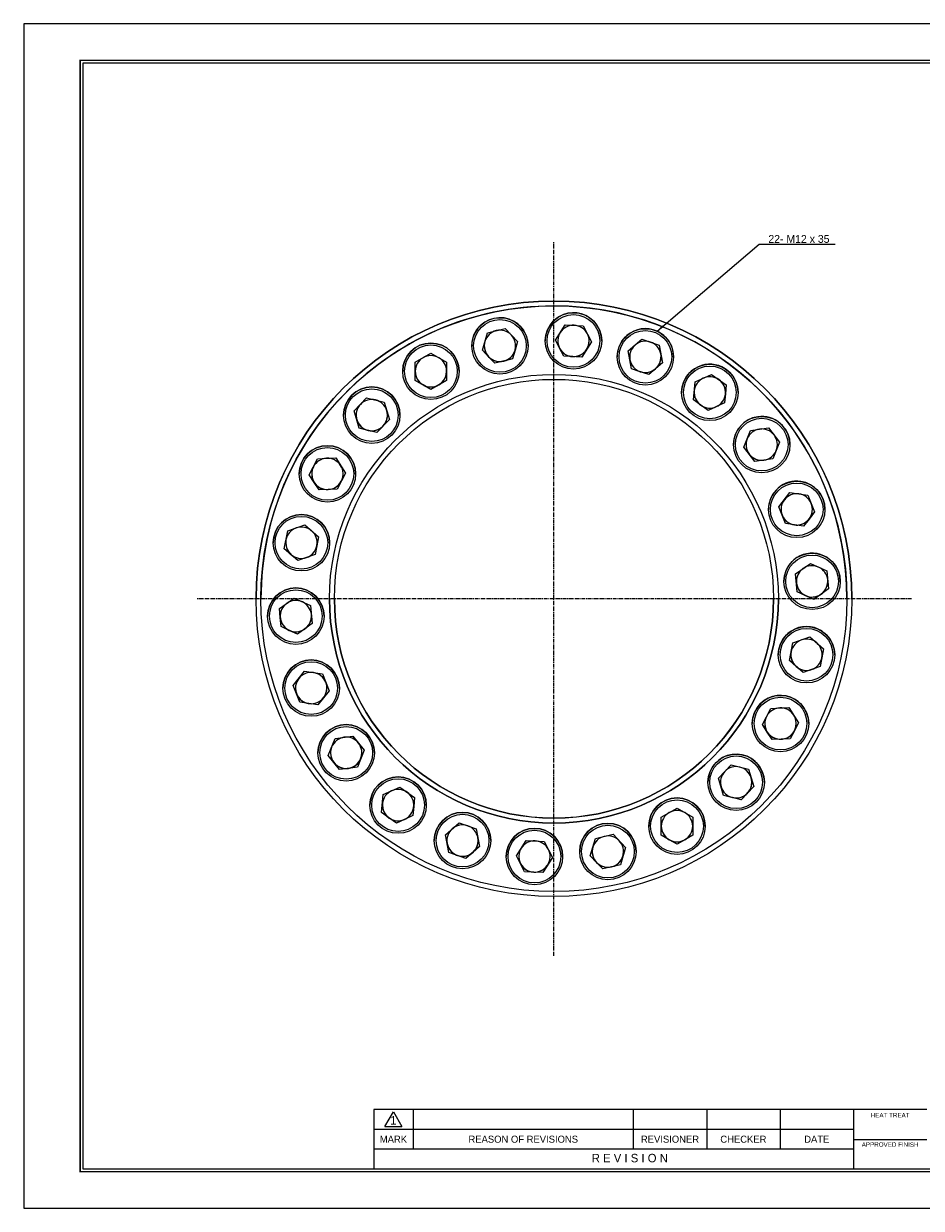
# Model space of a CAD drawing. Header units: millimetres. Extents: x -17227 to 5648, y -387 to 7914.
# Tile 2 of 6: x -9600 to -9314, y 3784 to 4162. Entities that reach past the tile are written whole.
import ezdxf
from ezdxf.enums import TextEntityAlignment as Align

# ---------------------------------------------------------------- set-up
doc = ezdxf.new("R2010")
doc.units = ezdxf.units.MM
doc.linetypes.add('CENTER', pattern=[2, 1.25, -0.25, 0.25, -0.25])
doc.layers.get('0').update_dxf_attribs({"linetype": 'CONTINUOUS'})
for name, color, linetype in [('5', 7, 'CONTINUOUS'), ('7', 7, 'CONTINUOUS'), ('center', 1, 'CENTER')]:
    doc.layers.add(name, color=color, linetype=linetype)
doc.dimstyles.new('2.5', dxfattribs={"dimtxt": 2.5, "dimasz": 2.5, "dimexe": 0.6, "dimexo": 0, "dimgap": 0.4, "dimtad": 1, "dimdec": 3, "dimzin": 11, "dimdsep": 46, "dimtxsty": 'Standard', "dimcen": 0, "dimclrd": 5, "dimclre": 5, "dimclrt": 3, "dimadec": 0, "dimazin": 0, "dimtfac": 0.6, "dimtdec": 3, "dimtmove": 0, "dimatfit": 3, "dimfxl": 1.25, "dimtolj": 1, "dimtzin": 11, "dimarcsym": 0})

msp = doc.modelspace()

# ---------------------------------------------------------------- linework, layer by layer
at = {"color": 7, "linetype": 'Continuous', "lineweight": 15}
for p, q in [((-9452.1249, 4062.9059), (-9446.5141, 4064.267)), ((-9446.5141, 4064.267), (-9442.5299, 4060.0885)), ((-9430.4789, 4060.5814), (-9427.3575, 4065.4384)), ((-9427.3575, 4065.4384), (-9421.5905, 4065.1637)), ((-9421.5905, 4065.1637), (-9418.9449, 4060.032)), ((-9453.7514, 4057.3662), (-9452.1249, 4062.9059)), ((-9442.5299, 4060.0885), (-9444.1565, 4054.5489)), ((-9442.5301, 4060.0887), (-9443.3432, 4057.3193)), ((-9433.7119, 4060.3078), (-9433.7119, 4060.3068)), ((-9427.8333, 4055.4497), (-9430.4789, 4060.5814)), ((-9429.1561, 4058.0162), (-9430.4787, 4060.5817)), ((-9418.9449, 4060.032), (-9422.0663, 4055.175)), ((-9418.9451, 4060.0323), (-9420.5056, 4057.6041)), ((-9415.7119, 4060.3068), (-9415.7119, 4060.3078)), ((-9407.2432, 4057.1097), (-9402.8799, 4060.8906)), ((-9402.8799, 4060.8906), (-9397.4239, 4059.0023)), ((-9475.1755, 4053.4982), (-9470.1755, 4056.3849)), ((-9470.1755, 4056.3849), (-9465.1755, 4053.4982)), ((-9457.1407, 4058.7285), (-9457.1407, 4058.7275)), ((-9449.7673, 4053.1878), (-9453.7514, 4057.3662)), ((-9451.7594, 4055.2776), (-9453.7513, 4057.3667)), ((-9443.3432, 4057.3193), (-9444.1565, 4054.5495)), ((-9439.1407, 4058.7275), (-9439.1407, 4058.7285)), ((-9427.8333, 4055.4503), (-9429.1561, 4058.0162)), ((-9420.5056, 4057.6041), (-9422.0663, 4055.1756)), ((-9406.1505, 4051.4406), (-9407.2432, 4057.1097)), ((-9406.6969, 4054.2758), (-9407.2431, 4057.1098)), ((-9397.4239, 4059.0023), (-9396.3313, 4053.3331)), ((-9475.1755, 4047.7246), (-9475.1755, 4053.4982)), ((-9465.1755, 4053.4982), (-9465.1755, 4047.7246)), ((-9449.7673, 4053.1884), (-9451.7594, 4055.2776)), ((-9444.1565, 4054.5489), (-9449.7673, 4053.1878)), ((-9446.9619, 4053.8689), (-9449.7673, 4053.1884)), ((-9449.7673, 4053.1884), (-9449.7673, 4053.1878)), ((-9444.1565, 4054.5495), (-9446.9619, 4053.8689)), ((-9444.1565, 4054.5495), (-9444.1565, 4054.5489)), ((-9427.8333, 4055.4503), (-9427.8333, 4055.4497)), ((-9424.9498, 4055.313), (-9427.8333, 4055.4503)), ((-9422.0663, 4055.175), (-9427.8333, 4055.4497)), ((-9422.0663, 4055.1756), (-9424.9498, 4055.313)), ((-9422.0663, 4055.1756), (-9422.0663, 4055.175)), ((-9410.7872, 4055.2225), (-9410.7872, 4055.2215)), ((-9406.1505, 4051.4412), (-9406.6969, 4054.2758)), ((-9396.3313, 4053.3331), (-9400.6946, 4049.5523)), ((-9396.3314, 4053.3336), (-9398.5129, 4051.4433)), ((-9392.7872, 4055.2215), (-9392.7872, 4055.2225)), ((-9479.1755, 4050.6125), (-9479.1755, 4050.6115)), ((-9461.1755, 4050.6115), (-9461.1755, 4050.6125)), ((-9406.1505, 4051.4412), (-9406.1505, 4051.4406)), ((-9403.4226, 4050.497), (-9406.1505, 4051.4412)), ((-9400.6946, 4049.5523), (-9406.1505, 4051.4406)), ((-9400.6946, 4049.5528), (-9403.4226, 4050.497)), ((-9398.5129, 4051.4433), (-9400.6946, 4049.5528)), ((-9400.6946, 4049.5528), (-9400.6946, 4049.5523)), ((-9385.9268, 4047.2324), (-9380.675, 4049.6308)), ((-9380.675, 4049.6308), (-9375.9721, 4046.2819)), ((-9472.6755, 4046.2819), (-9475.1755, 4047.7252)), ((-9470.1755, 4044.8379), (-9475.1755, 4047.7246)), ((-9470.1755, 4044.8385), (-9472.6755, 4046.2819)), ((-9465.1755, 4047.7246), (-9470.1755, 4044.8379)), ((-9467.6755, 4046.2819), (-9470.1755, 4044.8385)), ((-9470.1755, 4044.8385), (-9470.1755, 4044.8379)), ((-9465.1755, 4047.7252), (-9467.6755, 4046.2819)), ((-9386.4756, 4041.4851), (-9385.9268, 4047.2324)), ((-9375.9721, 4046.2819), (-9376.5209, 4040.5345)), ((-9375.9721, 4046.2819), (-9376.2465, 4043.4088)), ((-9494.6419, 4037.9774), (-9490.6578, 4042.1559)), ((-9490.6578, 4042.1559), (-9485.047, 4040.7947)), ((-9390.2238, 4043.8846), (-9390.2238, 4043.8835)), ((-9381.7726, 4038.1361), (-9386.4756, 4041.4851)), ((-9384.1241, 4039.8112), (-9386.4755, 4041.4856)), ((-9376.2465, 4043.4088), (-9376.5209, 4040.5351)), ((-9372.2238, 4043.8835), (-9372.2238, 4043.8846)), ((-9493.0154, 4032.4378), (-9494.6419, 4037.9774)), ((-9493.8287, 4035.2082), (-9494.6418, 4037.9775)), ((-9485.047, 4040.7947), (-9483.4204, 4035.2551)), ((-9381.7726, 4038.1367), (-9384.1241, 4039.8112)), ((-9376.5209, 4040.5345), (-9381.7726, 4038.1361)), ((-9379.1468, 4039.3359), (-9381.7726, 4038.1367)), ((-9381.7726, 4038.1367), (-9381.7726, 4038.1361)), ((-9376.5209, 4040.5351), (-9379.1468, 4039.3359)), ((-9376.5209, 4040.5351), (-9376.5209, 4040.5345)), ((-9498.0312, 4036.6174), (-9498.0312, 4036.6163)), ((-9493.0154, 4032.4383), (-9493.8287, 4035.2082)), ((-9483.4204, 4035.2551), (-9487.4046, 4031.0766)), ((-9483.4206, 4035.2555), (-9485.4125, 4033.1664)), ((-9480.0312, 4036.6163), (-9480.0312, 4036.6174)), ((-9493.0154, 4032.4383), (-9493.0154, 4032.4378)), ((-9490.21, 4031.7578), (-9493.0154, 4032.4383)), ((-9487.4046, 4031.0766), (-9493.0154, 4032.4378)), ((-9487.4046, 4031.0772), (-9490.21, 4031.7578)), ((-9485.4125, 4033.1664), (-9487.4046, 4031.0772)), ((-9487.4046, 4031.0772), (-9487.4046, 4031.0766)), ((-9370.4024, 4026.3898), (-9368.2566, 4031.7497)), ((-9368.2566, 4031.7497), (-9362.5419, 4032.5714)), ((-9362.5419, 4032.5714), (-9358.9729, 4028.0331)), ((-9373.6877, 4027.2125), (-9373.6877, 4027.2115)), ((-9366.8335, 4021.8515), (-9370.4024, 4026.3898)), ((-9368.6179, 4024.1212), (-9370.4023, 4026.3902)), ((-9358.9729, 4028.0331), (-9361.1187, 4022.6731)), ((-9358.9731, 4028.0333), (-9360.0458, 4025.3537)), ((-9355.6877, 4027.2115), (-9355.6877, 4027.2125)), ((-9508.9472, 4017.601), (-9506.3016, 4022.7327)), ((-9506.3016, 4022.7327), (-9500.5346, 4023.0074)), ((-9500.5346, 4023.0074), (-9497.4132, 4018.1504)), ((-9366.8335, 4021.8521), (-9368.6179, 4024.1212)), ((-9361.1187, 4022.6731), (-9366.8335, 4021.8515)), ((-9363.9761, 4022.2629), (-9366.8335, 4021.8521)), ((-9361.1187, 4022.6737), (-9363.9761, 4022.2629)), ((-9360.0458, 4025.3537), (-9361.1187, 4022.6737)), ((-9361.1187, 4022.6737), (-9361.1187, 4022.6731)), ((-9497.4132, 4018.1504), (-9500.0588, 4013.0187)), ((-9497.4134, 4018.1507), (-9498.736, 4015.5852)), ((-9366.8335, 4021.8521), (-9366.8335, 4021.8515)), ((-9512.1802, 4017.8768), (-9512.1802, 4017.8758)), ((-9505.8258, 4012.744), (-9508.9472, 4017.601)), ((-9507.3865, 4015.1731), (-9508.947, 4017.6013)), ((-9505.8258, 4012.7446), (-9507.3865, 4015.1731)), ((-9498.736, 4015.5852), (-9500.0588, 4013.0193)), ((-9494.1802, 4017.8758), (-9494.1802, 4017.8768)), ((-9500.0588, 4013.0187), (-9505.8258, 4012.744)), ((-9502.9423, 4012.882), (-9505.8258, 4012.7446)), ((-9505.8258, 4012.7446), (-9505.8258, 4012.744)), ((-9500.0588, 4013.0193), (-9502.9423, 4012.882)), ((-9500.0588, 4013.0193), (-9500.0588, 4013.0187)), ((-9359.2331, 4007.3776), (-9355.6642, 4011.9159)), ((-9355.6642, 4011.9159), (-9349.9495, 4011.0942)), ((-9349.9495, 4011.0942), (-9347.8037, 4005.7343)), ((-9357.0873, 4002.0176), (-9359.2331, 4007.3776)), ((-9358.1602, 4004.6982), (-9359.233, 4007.3778)), ((-9362.5184, 4006.5571), (-9362.5184, 4006.556)), ((-9357.0873, 4002.0182), (-9358.1602, 4004.6982)), ((-9347.8037, 4005.7343), (-9351.3726, 4001.196)), ((-9349.5881, 4003.4657), (-9351.3726, 4001.1966)), ((-9347.8038, 4005.7347), (-9349.5881, 4003.4657)), ((-9344.5184, 4006.556), (-9344.5184, 4006.5571)), ((-9516.9322, 3994.0197), (-9515.8396, 3999.6889)), ((-9515.8396, 3999.6889), (-9510.3836, 4001.5772)), ((-9510.3836, 4001.5772), (-9506.0203, 3997.7964)), ((-9357.0873, 4002.0182), (-9357.0873, 4002.0176)), ((-9354.23, 4001.6074), (-9357.0873, 4002.0182)), ((-9351.3726, 4001.196), (-9357.0873, 4002.0176)), ((-9351.3726, 4001.1966), (-9354.23, 4001.6074)), ((-9351.3726, 4001.1966), (-9351.3726, 4001.196)), ((-9520.4763, 3995.9092), (-9520.4763, 3995.9081)), ((-9506.0203, 3997.7964), (-9507.1129, 3992.1272)), ((-9506.0204, 3997.7965), (-9506.5666, 3994.9624)), ((-9502.4763, 3995.9081), (-9502.4763, 3995.9092)), ((-9512.5689, 3990.2389), (-9516.9322, 3994.0197)), ((-9514.7506, 3992.1299), (-9516.9321, 3994.0203)), ((-9512.5689, 3990.2395), (-9514.7506, 3992.1299)), ((-9507.1129, 3992.1272), (-9512.5689, 3990.2389)), ((-9507.1129, 3992.1278), (-9509.8409, 3991.1837)), ((-9506.5666, 3994.9624), (-9507.1129, 3992.1278)), ((-9507.1129, 3992.1278), (-9507.1129, 3992.1272)), ((-9509.8409, 3991.1837), (-9512.5689, 3990.2395)), ((-9512.5689, 3990.2395), (-9512.5689, 3990.2389)), ((-9353.8727, 3985.9888), (-9349.1697, 3989.3377)), ((-9349.1697, 3989.3377), (-9343.9179, 3986.9393)), ((-9353.3239, 3980.2414), (-9353.8727, 3985.9888)), ((-9353.5983, 3983.1157), (-9353.8726, 3985.9888)), ((-9343.9179, 3986.9393), (-9343.3691, 3981.192)), ((-9357.6209, 3983.5915), (-9357.6209, 3983.5904)), ((-9353.3239, 3980.242), (-9353.5983, 3983.1157)), ((-9343.3691, 3981.192), (-9348.0721, 3977.843)), ((-9343.3692, 3981.1925), (-9345.7206, 3979.5181)), ((-9339.6209, 3983.5904), (-9339.6209, 3983.5915)), ((-9525.9282, 3978.0465), (-9525.9282, 3978.0431)), ((-9524.37, 3978.0431), (-9524.37, 3978.0429)), ((-9518.4991, 3974.8914), (-9513.7961, 3978.2404)), ((-9513.7961, 3978.2404), (-9508.5443, 3975.842)), ((-9353.3239, 3980.242), (-9353.3239, 3980.2414)), ((-9350.698, 3979.0428), (-9353.3239, 3980.242)), ((-9348.0721, 3977.843), (-9353.3239, 3980.2414)), ((-9348.0721, 3977.8436), (-9350.698, 3979.0428)), ((-9345.7206, 3979.5181), (-9348.0721, 3977.8436)), ((-9348.0721, 3977.8436), (-9348.0721, 3977.843)), ((-9337.4982, 3978.0429), (-9337.4982, 3978.0431)), ((-9335.94, 3978.0431), (-9335.94, 3978.0465)), ((-9517.9502, 3969.144), (-9518.4991, 3974.8914)), ((-9518.2246, 3972.0183), (-9518.499, 3974.8914)), ((-9508.5443, 3975.842), (-9507.9955, 3970.0946)), ((-9522.2473, 3972.4941), (-9522.2473, 3972.4931)), ((-9517.9502, 3969.1446), (-9518.2246, 3972.0183)), ((-9517.9502, 3969.1446), (-9517.9502, 3969.144)), ((-9515.3244, 3967.9454), (-9517.9502, 3969.1446)), ((-9512.6985, 3966.7456), (-9517.9502, 3969.144)), ((-9507.9955, 3970.0946), (-9512.6985, 3966.7456)), ((-9507.9956, 3970.0952), (-9510.347, 3968.4207)), ((-9504.2473, 3972.4931), (-9504.2473, 3972.4941)), ((-9512.6985, 3966.7462), (-9515.3244, 3967.9454)), ((-9510.347, 3968.4207), (-9512.6985, 3966.7462)), ((-9512.6985, 3966.7462), (-9512.6985, 3966.7456)), ((-9354.7552, 3963.9562), (-9349.2993, 3965.8445)), ((-9349.2993, 3965.8445), (-9344.936, 3962.0636)), ((-9355.8479, 3958.287), (-9354.7552, 3963.9562)), ((-9344.936, 3962.0636), (-9346.0286, 3956.3945)), ((-9344.936, 3962.0637), (-9345.4823, 3959.2297)), ((-9359.3919, 3960.1764), (-9359.3919, 3960.1754)), ((-9351.4846, 3954.5061), (-9355.8479, 3958.287)), ((-9353.6662, 3956.3972), (-9355.8478, 3958.2875)), ((-9345.4823, 3959.2297), (-9346.0286, 3956.3951)), ((-9341.3919, 3960.1754), (-9341.3919, 3960.1764)), ((-9514.0645, 3950.3491), (-9510.4956, 3954.8874)), ((-9510.4956, 3954.8874), (-9504.7808, 3954.0657)), ((-9504.7808, 3954.0657), (-9502.635, 3948.7058)), ((-9351.4846, 3954.5067), (-9353.6662, 3956.3972)), ((-9346.0286, 3956.3945), (-9351.4846, 3954.5061)), ((-9348.7566, 3955.4509), (-9351.4846, 3954.5067)), ((-9351.4846, 3954.5067), (-9351.4846, 3954.5061)), ((-9346.0286, 3956.3951), (-9348.7566, 3955.4509)), ((-9346.0286, 3956.3951), (-9346.0286, 3956.3945)), ((-9511.9187, 3944.9892), (-9514.0645, 3950.3491)), ((-9512.9916, 3947.6697), (-9514.0644, 3950.3493)), ((-9517.3498, 3949.5286), (-9517.3498, 3949.5275)), ((-9511.9187, 3944.9898), (-9512.9916, 3947.6697)), ((-9502.635, 3948.7058), (-9506.204, 3944.1675)), ((-9504.4195, 3946.4373), (-9506.204, 3944.1681)), ((-9502.6352, 3948.7062), (-9504.4195, 3946.4373)), ((-9499.3498, 3949.5275), (-9499.3498, 3949.5286)), ((-9511.9187, 3944.9898), (-9511.9187, 3944.9892)), ((-9509.0613, 3944.5789), (-9511.9187, 3944.9898)), ((-9506.204, 3944.1675), (-9511.9187, 3944.9892)), ((-9506.204, 3944.1681), (-9509.0613, 3944.5789)), ((-9506.204, 3944.1681), (-9506.204, 3944.1675)), ((-9364.4549, 3937.933), (-9361.8094, 3943.0647)), ((-9361.8094, 3943.0647), (-9356.0424, 3943.3394)), ((-9356.0424, 3943.3394), (-9352.921, 3938.4824)), ((-9367.688, 3938.2088), (-9367.688, 3938.2077)), ((-9361.3335, 3933.076), (-9364.4549, 3937.933)), ((-9362.8942, 3935.5051), (-9364.4548, 3937.9333)), ((-9361.3335, 3933.0766), (-9362.8942, 3935.5051)), ((-9352.921, 3938.4824), (-9355.5666, 3933.3507)), ((-9354.2438, 3935.9171), (-9355.5666, 3933.3513)), ((-9352.9212, 3938.4827), (-9354.2438, 3935.9171)), ((-9349.688, 3938.2077), (-9349.688, 3938.2088)), ((-9502.8952, 3928.0503), (-9500.7495, 3933.4102)), ((-9500.7495, 3933.4102), (-9495.0347, 3934.2319)), ((-9495.0347, 3934.2319), (-9491.4658, 3929.6936)), ((-9355.5666, 3933.3507), (-9361.3335, 3933.076)), ((-9358.4501, 3933.2139), (-9361.3335, 3933.0766)), ((-9361.3335, 3933.0766), (-9361.3335, 3933.076)), ((-9355.5666, 3933.3513), (-9358.4501, 3933.2139)), ((-9355.5666, 3933.3513), (-9355.5666, 3933.3507)), ((-9506.1805, 3928.8731), (-9506.1805, 3928.872)), ((-9499.3263, 3923.512), (-9502.8952, 3928.0503)), ((-9501.1108, 3925.7818), (-9502.8951, 3928.0507)), ((-9491.4658, 3929.6936), (-9493.6116, 3924.3337)), ((-9491.4659, 3929.6938), (-9492.5387, 3927.0142)), ((-9488.1805, 3928.872), (-9488.1805, 3928.8731)), ((-9499.3263, 3923.5126), (-9501.1108, 3925.7818)), ((-9493.6116, 3924.3337), (-9499.3263, 3923.512)), ((-9496.4689, 3923.9235), (-9499.3263, 3923.5126)), ((-9493.6116, 3924.3343), (-9496.4689, 3923.9235)), ((-9492.5387, 3927.0142), (-9493.6116, 3924.3343)), ((-9493.6116, 3924.3343), (-9493.6116, 3924.3337)), ((-9378.4477, 3920.8283), (-9374.4636, 3925.0068)), ((-9374.4636, 3925.0068), (-9368.8528, 3923.6456)), ((-9368.8528, 3923.6456), (-9367.2262, 3918.106)), ((-9499.3263, 3923.5126), (-9499.3263, 3923.512)), ((-9376.8212, 3915.2887), (-9378.4477, 3920.8283)), ((-9377.6345, 3918.0591), (-9378.4476, 3920.8284)), ((-9485.3473, 3915.5489), (-9480.0955, 3917.9473)), ((-9480.0955, 3917.9473), (-9475.3926, 3914.5983)), ((-9381.837, 3919.4683), (-9381.837, 3919.4672)), ((-9376.8212, 3915.2893), (-9377.6345, 3918.0591)), ((-9367.2262, 3918.106), (-9371.2104, 3913.9275)), ((-9367.2264, 3918.1064), (-9369.2183, 3916.0173)), ((-9363.837, 3919.4672), (-9363.837, 3919.4683)), ((-9485.8961, 3909.8015), (-9485.3473, 3915.5489)), ((-9475.3926, 3914.5983), (-9475.9414, 3908.8509)), ((-9475.3926, 3914.5983), (-9475.667, 3911.7252)), ((-9376.8212, 3915.2893), (-9376.8212, 3915.2887)), ((-9374.0158, 3914.6087), (-9376.8212, 3915.2893)), ((-9371.2104, 3913.9275), (-9376.8212, 3915.2887)), ((-9371.2104, 3913.9281), (-9374.0158, 3914.6087)), ((-9369.2183, 3916.0173), (-9371.2104, 3913.9281)), ((-9371.2104, 3913.9281), (-9371.2104, 3913.9275)), ((-9489.6443, 3912.201), (-9489.6443, 3912.2)), ((-9483.5446, 3908.1276), (-9485.8961, 3909.8021)), ((-9481.1932, 3906.4525), (-9485.8961, 3909.8015)), ((-9475.9414, 3908.8509), (-9481.1932, 3906.4525)), ((-9475.9414, 3908.8515), (-9478.5673, 3907.6523)), ((-9475.667, 3911.7252), (-9475.9414, 3908.8515)), ((-9475.9414, 3908.8515), (-9475.9414, 3908.8509)), ((-9471.6443, 3912.2), (-9471.6443, 3912.201)), ((-9396.6927, 3908.3587), (-9391.6927, 3911.2455)), ((-9391.6927, 3911.2455), (-9386.6927, 3908.3587)), ((-9481.1932, 3906.4531), (-9483.5446, 3908.1276)), ((-9478.5673, 3907.6523), (-9481.1932, 3906.4531)), ((-9481.1932, 3906.4531), (-9481.1932, 3906.4525)), ((-9465.5369, 3902.7503), (-9461.1736, 3906.5311)), ((-9461.1736, 3906.5311), (-9455.7176, 3904.6428)), ((-9400.6927, 3905.4731), (-9400.6927, 3905.472)), ((-9396.6927, 3902.5852), (-9396.6927, 3908.3587)), ((-9386.6927, 3908.3587), (-9386.6927, 3902.5852)), ((-9382.6927, 3905.472), (-9382.6927, 3905.4731)), ((-9464.4443, 3897.0811), (-9465.5369, 3902.7503)), ((-9464.9906, 3899.9163), (-9465.5368, 3902.7504)), ((-9455.7176, 3904.6428), (-9454.625, 3898.9736)), ((-9419.3382, 3895.9948), (-9417.7117, 3901.5345)), ((-9417.7117, 3901.5345), (-9412.1009, 3902.8956)), ((-9412.1009, 3902.8956), (-9408.1167, 3898.7171)), ((-9394.1927, 3901.1425), (-9396.6927, 3902.5858)), ((-9391.6927, 3899.6985), (-9396.6927, 3902.5852)), ((-9391.6927, 3899.6991), (-9394.1927, 3901.1425)), ((-9386.6927, 3902.5852), (-9391.6927, 3899.6985)), ((-9389.1927, 3901.1425), (-9391.6927, 3899.6991)), ((-9386.6927, 3902.5858), (-9389.1927, 3901.1425)), ((-9469.081, 3900.8631), (-9469.081, 3900.862)), ((-9464.4443, 3897.0817), (-9464.9906, 3899.9163)), ((-9454.625, 3898.9736), (-9458.9883, 3895.1928)), ((-9454.6251, 3898.9741), (-9456.8067, 3897.0838)), ((-9451.081, 3900.862), (-9451.081, 3900.8631)), ((-9442.9232, 3896.0514), (-9439.8018, 3900.9084)), ((-9439.8018, 3900.9084), (-9434.0349, 3900.6336)), ((-9434.0349, 3900.6336), (-9431.3893, 3895.502)), ((-9422.7275, 3897.3571), (-9422.7275, 3897.356)), ((-9408.1167, 3898.7171), (-9409.7433, 3893.1775)), ((-9408.1169, 3898.7173), (-9408.93, 3895.9479)), ((-9404.7275, 3897.356), (-9404.7275, 3897.3571)), ((-9391.6927, 3899.6991), (-9391.6927, 3899.6985)), ((-9464.4443, 3897.0817), (-9464.4443, 3897.0811)), ((-9461.7163, 3896.1376), (-9464.4443, 3897.0817)), ((-9458.9883, 3895.1928), (-9464.4443, 3897.0811)), ((-9458.9883, 3895.1934), (-9461.7163, 3896.1376)), ((-9456.8067, 3897.0838), (-9458.9883, 3895.1934)), ((-9458.9883, 3895.1934), (-9458.9883, 3895.1928)), ((-9446.1563, 3895.7778), (-9446.1563, 3895.7767)), ((-9440.2777, 3890.9197), (-9442.9232, 3896.0514)), ((-9441.6004, 3893.4861), (-9442.9231, 3896.0516)), ((-9440.2777, 3890.9203), (-9441.6004, 3893.4861)), ((-9431.3893, 3895.502), (-9434.5107, 3890.645)), ((-9431.3895, 3895.5023), (-9432.95, 3893.0741)), ((-9428.1563, 3895.7767), (-9428.1563, 3895.7778)), ((-9415.3541, 3891.8164), (-9419.3382, 3895.9948)), ((-9417.3462, 3893.9062), (-9419.3381, 3895.9953)), ((-9415.3541, 3891.8169), (-9417.3462, 3893.9062)), ((-9408.93, 3895.9479), (-9409.7433, 3893.1781)), ((-9440.2777, 3890.9203), (-9440.2777, 3890.9197)), ((-9437.3942, 3890.7829), (-9440.2777, 3890.9203)), ((-9434.5107, 3890.645), (-9440.2777, 3890.9197)), ((-9434.5107, 3890.6456), (-9437.3942, 3890.7829)), ((-9432.95, 3893.0741), (-9434.5107, 3890.6456)), ((-9434.5107, 3890.6456), (-9434.5107, 3890.645)), ((-9409.7433, 3893.1775), (-9415.3541, 3891.8164)), ((-9412.5487, 3892.4975), (-9415.3541, 3891.8169)), ((-9415.3541, 3891.8169), (-9415.3541, 3891.8164)), ((-9409.7433, 3893.1781), (-9412.5487, 3892.4975)), ((-9409.7433, 3893.1781), (-9409.7433, 3893.1775))]:
    msp.add_line(p, q, dxfattribs=at)
at = {"color": 7, "linetype": 'Continuous', "lineweight": 15, "flags": 128}
for points in [[(-9456.7761, 4061.2641), (-9457.0665, 4059.882), (-9457.1407, 4058.7285)], [(-9443.3432, 4057.3194), (-9443.1552, 4058.3477), (-9443.1407, 4058.7281)], [(-9363.837, 3919.4683), (-9363.9112, 3920.6218), (-9364.2016, 3922.0039)], [(-9377.837, 3919.4679), (-9377.8225, 3919.0874), (-9377.6345, 3918.0592)]]:
    msp.add_lwpolyline(points, dxfattribs=at)
at = {"color": 7, "linetype": 'Continuous', "lineweight": 15}
for centre, radius in [((-9430.9341, 3978.0431), 94.9941), ((-9430.9341, 3978.0429), 93.4359), ((-9448.1407, 4058.7275), 9), ((-9424.7119, 4060.3068), 9), ((-9424.7119, 4060.3067), 8.4), ((-9448.1407, 4058.7274), 8.4), ((-9401.7872, 4055.2215), 9), ((-9401.7872, 4055.2214), 8.4), ((-9470.1755, 4050.6115), 9), ((-9470.1755, 4050.6114), 8.4), ((-9381.2238, 4043.8835), 9), ((-9381.2238, 4043.8835), 8.4), ((-9430.9341, 3978.0429), 71.5759), ((-9430.9341, 3978.0431), 70.0059), ((-9489.0312, 4036.6163), 9), ((-9489.0312, 4036.6162), 8.4), ((-9364.6877, 4027.2115), 9), ((-9364.6877, 4027.2114), 8.4), ((-9503.1802, 4017.8758), 9), ((-9503.1802, 4017.8757), 8.4), ((-9353.5184, 4006.556), 9), ((-9353.5184, 4006.5559), 8.4), ((-9511.4763, 3995.9081), 9), ((-9511.4763, 3995.9081), 8.4), ((-9348.6209, 3983.5904), 9), ((-9348.6209, 3983.5904), 8.4), ((-9513.2473, 3972.4931), 9), ((-9513.2473, 3972.493), 8.4), ((-9350.3919, 3960.1754), 9), ((-9350.3919, 3960.1753), 8.4), ((-9508.3498, 3949.5275), 9), ((-9508.3498, 3949.5275), 8.4), ((-9358.688, 3938.2077), 9), ((-9358.688, 3938.2077), 8.4), ((-9497.1805, 3928.872), 9), ((-9497.1805, 3928.872), 8.4), ((-9372.837, 3919.4672), 9), ((-9372.837, 3919.4671), 8.4), ((-9480.6444, 3912.2), 9), ((-9480.6444, 3912.1999), 8.4), ((-9391.6927, 3905.472), 9), ((-9391.6927, 3905.472), 8.4), ((-9460.081, 3900.862), 9), ((-9460.081, 3900.862), 8.4), ((-9437.1563, 3895.7767), 9), ((-9413.7275, 3897.356), 9), ((-9413.7275, 3897.356), 8.4), ((-9437.1563, 3895.7767), 8.4)]:
    msp.add_circle(centre, radius, dxfattribs=at)
for centre, radius, start, end in [((-9430.9341, 3978.0465), 94.9941, 90, 180), ((-9430.9341, 3978.0431), 93.4359, 85.674626, 180), ((-9430.9341, 3978.0465), 94.9941, 0, 90), ((-9430.9341, 3978.0431), 93.4359, 0, 85.674626), ((-9448.1407, 4058.7285), 9, 0, 163.636364), ((-9424.7119, 4060.3078), 9, 0, 147.272727), ((-9448.1407, 4058.728), 5, 103.636364, 163.636364), ((-9448.1407, 4058.728), 5, 43.636364, 103.636364), ((-9424.7119, 4060.3078), 9, 147.272727, 180), ((-9424.7119, 4060.3073), 5, 87.272727, 147.272727), ((-9424.7119, 4060.3073), 5, 27.272727, 87.272727), ((-9401.7872, 4055.2225), 9, 0, 130.909091), ((-9448.1407, 4058.728), 5, 163.636364, 223.636364), ((-9448.1407, 4058.728), 5, 343.636364, 43.636364), ((-9424.7119, 4060.3073), 5, 147.272727, 207.272727), ((-9424.7119, 4060.3074), 5, 180, 327.272727), ((-9424.7119, 4060.3073), 5, 327.272727, 27.272727), ((-9424.7119, 4060.3074), 5, 327.272727, 0), ((-9401.7872, 4055.2225), 9, 130.909091, 180), ((-9401.7872, 4055.222), 5, 70.909091, 130.909091), ((-9401.7872, 4055.222), 5, 10.909091, 70.909091), ((-9470.1755, 4050.6125), 9, 0, 180), ((-9448.1407, 4058.7281), 5, 180, 343.636364), ((-9448.1407, 4058.728), 5, 283.636364, 343.636364), ((-9424.7119, 4060.3073), 5, 207.272727, 267.272727), ((-9424.7119, 4060.3073), 5, 267.272727, 327.272727), ((-9401.7872, 4055.222), 5, 130.909091, 190.909091), ((-9401.7872, 4055.222), 5, 310.909091, 10.909091), ((-9470.1755, 4050.612), 5, 120, 180), ((-9470.1755, 4050.612), 5, 60, 120), ((-9470.1755, 4050.612), 5, 0, 60), ((-9448.1407, 4058.728), 5, 223.636364, 283.636364), ((-9401.7872, 4055.2221), 5, 180, 310.909091), ((-9401.7872, 4055.222), 5, 190.909091, 250.909091), ((-9401.7872, 4055.2221), 5, 310.909091, 0), ((-9381.2238, 4043.8846), 9, 0, 114.545455), ((-9470.1755, 4050.6121), 5, 180, 0), ((-9470.1755, 4050.612), 5, 180, 240), ((-9470.1755, 4050.612), 5, 300, 0), ((-9401.7872, 4055.222), 5, 250.909091, 310.909091), ((-9381.2238, 4043.8846), 9, 114.545455, 180), ((-9381.2238, 4043.8841), 5, 114.545455, 174.545455), ((-9381.2238, 4043.8841), 5, 54.545455, 114.545455), ((-9489.0312, 4036.6174), 9, 0, 180), ((-9470.1755, 4050.612), 5, 240, 300), ((-9381.2238, 4043.8841), 5, 354.545455, 54.545455), ((-9489.0312, 4036.6168), 5, 76.363636, 136.363636), ((-9489.0312, 4036.6168), 5, 16.363636, 76.363636), ((-9381.2238, 4043.8841), 5, 174.545455, 234.545455), ((-9381.2238, 4043.8842), 5, 180, 294.545455), ((-9381.2238, 4043.8842), 5, 294.545455, 0), ((-9381.2238, 4043.8841), 5, 294.545455, 354.545455), ((-9489.0312, 4036.6168), 5, 136.363636, 196.363636), ((-9489.0312, 4036.6168), 5, 316.363636, 16.363636), ((-9381.2238, 4043.8841), 5, 234.545455, 294.545455), ((-9489.0312, 4036.6169), 5, 180, 0), ((-9489.0312, 4036.6168), 5, 196.363636, 256.363636), ((-9364.6877, 4027.2125), 9, 98.181818, 180), ((-9364.6877, 4027.2125), 9, 0, 98.181818), ((-9489.0312, 4036.6168), 5, 256.363636, 316.363636), ((-9364.6877, 4027.212), 5, 98.181818, 158.181818), ((-9364.6877, 4027.212), 5, 38.181818, 98.181818), ((-9364.6877, 4027.212), 5, 338.181818, 38.181818), ((-9503.1802, 4017.8768), 9, 0, 180), ((-9364.6877, 4027.212), 5, 158.181818, 218.181818), ((-9364.6877, 4027.2121), 5, 180, 278.181818), ((-9364.6877, 4027.2121), 5, 278.181818, 0), ((-9503.1802, 4017.8763), 5, 92.727273, 152.727273), ((-9503.1802, 4017.8763), 5, 32.727273, 92.727273), ((-9364.6877, 4027.212), 5, 218.181818, 278.181818), ((-9364.6877, 4027.212), 5, 278.181818, 338.181818), ((-9503.1802, 4017.8763), 5, 152.727273, 212.727273), ((-9503.1802, 4017.8763), 5, 332.727273, 32.727273), ((-9503.1802, 4017.8764), 5, 180, 0), ((-9503.1802, 4017.8763), 5, 212.727273, 272.727273), ((-9503.1802, 4017.8763), 5, 272.727273, 332.727273), ((-9353.5184, 4006.5571), 9, 81.818182, 180), ((-9353.5184, 4006.5571), 9, 0, 81.818182), ((-9353.5184, 4006.5565), 5, 81.818182, 141.818182), ((-9353.5184, 4006.5565), 5, 21.818182, 81.818182), ((-9353.5184, 4006.5565), 5, 141.818182, 201.818182), ((-9353.5184, 4006.5565), 5, 321.818182, 21.818182), ((-9511.4763, 3995.9092), 9, 0, 180), ((-9353.5184, 4006.5566), 5, 180, 261.818182), ((-9353.5184, 4006.5565), 5, 201.818182, 261.818182), ((-9353.5184, 4006.5566), 5, 261.818182, 0), ((-9353.5184, 4006.5565), 5, 261.818182, 321.818182), ((-9511.4763, 3995.9087), 5, 109.090909, 169.090909), ((-9511.4763, 3995.9087), 5, 49.090909, 109.090909), ((-9511.4763, 3995.9087), 5, 349.090909, 49.090909), ((-9511.4763, 3995.9087), 5, 169.090909, 229.090909), ((-9511.4763, 3995.9088), 5, 180, 0), ((-9511.4763, 3995.9087), 5, 229.090909, 289.090909), ((-9511.4763, 3995.9087), 5, 289.090909, 349.090909), ((-9348.6209, 3983.5915), 9, 65.454545, 180), ((-9348.6209, 3983.5915), 9, 0, 65.454545), ((-9348.6209, 3983.591), 5, 65.454545, 125.454545), ((-9348.6209, 3983.591), 5, 5.454545, 65.454545), ((-9348.6209, 3983.591), 5, 125.454545, 185.454545), ((-9513.2473, 3972.4941), 9, 0, 180), ((-9348.6209, 3983.5911), 5, 180, 245.454545), ((-9348.6209, 3983.591), 5, 185.454545, 245.454545), ((-9348.6209, 3983.5911), 5, 245.454545, 0), ((-9348.6209, 3983.591), 5, 305.454545, 5.454545), ((-9513.2473, 3972.4936), 5, 125.454545, 185.454545), ((-9513.2473, 3972.4936), 5, 65.454545, 125.454545), ((-9513.2473, 3972.4936), 5, 5.454545, 65.454545), ((-9430.9341, 3978.0431), 71.5759, 180, 0), ((-9430.9341, 3978.0465), 70.0059, 180, 0), ((-9348.6209, 3983.591), 5, 245.454545, 305.454545), ((-9513.2473, 3972.4936), 5, 305.454545, 5.454545), ((-9513.2473, 3972.4937), 5, 180, 0), ((-9513.2473, 3972.4936), 5, 185.454545, 245.454545), ((-9350.3919, 3960.1764), 9, 49.090909, 180), ((-9513.2473, 3972.4936), 5, 245.454545, 305.454545), ((-9350.3919, 3960.1764), 9, 0, 49.090909), ((-9350.3919, 3960.1759), 5, 109.090909, 169.090909), ((-9350.3919, 3960.1759), 5, 49.090909, 109.090909), ((-9350.3919, 3960.1759), 5, 349.090909, 49.090909), ((-9508.3498, 3949.5286), 9, 0, 180), ((-9350.3919, 3960.1759), 5, 169.090909, 229.090909), ((-9350.3919, 3960.176), 5, 180, 229.090909), ((-9350.3919, 3960.176), 5, 229.090909, 0), ((-9350.3919, 3960.1759), 5, 289.090909, 349.090909), ((-9508.3498, 3949.5281), 5, 81.818182, 141.818182), ((-9508.3498, 3949.5281), 5, 21.818182, 81.818182), ((-9350.3919, 3960.1759), 5, 229.090909, 289.090909), ((-9508.3498, 3949.5281), 5, 141.818182, 201.818182), ((-9508.3498, 3949.5281), 5, 321.818182, 21.818182), ((-9508.3498, 3949.5282), 5, 180, 0), ((-9508.3498, 3949.5281), 5, 201.818182, 261.818182), ((-9508.3498, 3949.5281), 5, 261.818182, 321.818182), ((-9358.688, 3938.2088), 9, 32.727273, 180), ((-9358.688, 3938.2083), 5, 92.727273, 152.727273), ((-9358.688, 3938.2083), 5, 32.727273, 92.727273), ((-9358.688, 3938.2088), 9, 0, 32.727273), ((-9358.688, 3938.2083), 5, 152.727273, 212.727273), ((-9358.688, 3938.2083), 5, 332.727273, 32.727273), ((-9497.1805, 3928.8731), 9, 0, 180), ((-9358.688, 3938.2084), 5, 180, 212.727273), ((-9358.688, 3938.2084), 5, 212.727273, 0), ((-9358.688, 3938.2083), 5, 212.727273, 272.727273), ((-9358.688, 3938.2083), 5, 272.727273, 332.727273), ((-9497.1805, 3928.8726), 5, 98.181818, 158.181818), ((-9497.1805, 3928.8726), 5, 38.181818, 98.181818), ((-9497.1805, 3928.8726), 5, 338.181818, 38.181818), ((-9497.1805, 3928.8726), 5, 158.181818, 218.181818), ((-9497.1805, 3928.8727), 5, 180, 0), ((-9372.837, 3919.4683), 9, 16.363636, 180), ((-9497.1805, 3928.8726), 5, 218.181818, 278.181818), ((-9497.1805, 3928.8726), 5, 278.181818, 338.181818), ((-9372.837, 3919.4677), 5, 76.363636, 136.363636), ((-9372.837, 3919.4677), 5, 16.363636, 76.363636), ((-9480.6444, 3912.201), 9, 0, 180), ((-9372.837, 3919.4677), 5, 136.363636, 196.363636), ((-9372.837, 3919.4677), 5, 316.363636, 16.363636), ((-9480.6444, 3912.2005), 5, 114.545455, 174.545455), ((-9480.6444, 3912.2005), 5, 54.545455, 114.545455), ((-9480.6444, 3912.2005), 5, 354.545455, 54.545455), ((-9372.837, 3919.4679), 5, 196.363636, 0), ((-9372.837, 3919.4677), 5, 196.363636, 256.363636), ((-9480.6444, 3912.2005), 5, 174.545455, 234.545455), ((-9391.6927, 3905.4731), 9, 0, 180), ((-9372.837, 3919.4677), 5, 256.363636, 316.363636), ((-9480.6444, 3912.2006), 5, 180, 0), ((-9480.6444, 3912.2005), 5, 294.545455, 354.545455), ((-9460.081, 3900.8631), 9, 0, 180), ((-9391.6927, 3905.4726), 5, 120, 180), ((-9391.6927, 3905.4726), 5, 60, 120), ((-9391.6927, 3905.4726), 5, 0, 60), ((-9480.6444, 3912.2005), 5, 234.545455, 294.545455), ((-9460.081, 3900.8626), 5, 70.909091, 130.909091), ((-9460.081, 3900.8626), 5, 10.909091, 70.909091), ((-9437.1563, 3895.7778), 9, 0, 180), ((-9413.7275, 3897.3571), 9, 0, 180), ((-9391.6927, 3905.4727), 5, 180, 0), ((-9391.6927, 3905.4726), 5, 180, 240), ((-9391.6927, 3905.4726), 5, 300, 0), ((-9460.081, 3900.8626), 5, 130.909091, 190.909091), ((-9460.081, 3900.8626), 5, 310.909091, 10.909091), ((-9413.7275, 3897.3566), 5, 103.636364, 163.636364), ((-9413.7275, 3897.3566), 5, 43.636364, 103.636364), ((-9391.6927, 3905.4726), 5, 240, 300), ((-9460.081, 3900.8627), 5, 180, 0), ((-9460.081, 3900.8626), 5, 190.909091, 250.909091), ((-9437.1563, 3895.7773), 5, 147.272727, 207.272727), ((-9437.1563, 3895.7773), 5, 87.272727, 147.272727), ((-9437.1563, 3895.7773), 5, 27.272727, 87.272727), ((-9437.1563, 3895.7773), 5, 327.272727, 27.272727), ((-9413.7275, 3897.3566), 5, 163.636364, 223.636364), ((-9413.7275, 3897.3567), 5, 180, 0), ((-9413.7275, 3897.3566), 5, 343.636364, 43.636364), ((-9460.081, 3900.8626), 5, 250.909091, 310.909091), ((-9437.1563, 3895.7774), 5, 180, 0), ((-9437.1563, 3895.7773), 5, 207.272727, 267.272727), ((-9413.7275, 3897.3566), 5, 223.636364, 283.636364), ((-9413.7275, 3897.3566), 5, 283.636364, 343.636364), ((-9437.1563, 3895.7773), 5, 267.272727, 327.272727)]:
    msp.add_arc(centre, radius, start, end, dxfattribs=at)
at = {"layer": '5', "ltscale": 0.5}
msp.add_line((-9488.423, 3815.0365), (-9488.423, 3796.1365), dxfattribs=at)
at = {"layer": '7', "color": 0}
for p, q in [((-9065.423, 4161.5365), (-9600.023, 4161.5365)), ((-9600.023, 4161.5365), (-9600.023, 3783.5365)), ((-9600.023, 3783.5365), (-9065.423, 3783.5365))]:
    msp.add_line(p, q, dxfattribs=at)
at = {"layer": '7'}
for p, q in [((-9312.023, 3815.0365), (-9488.423, 3815.0365)), ((-9484.823, 3809.6482), (-9482.123, 3814.3248)), ((-9482.123, 3814.3248), (-9479.423, 3809.6482)), ((-9475.823, 3815.0365), (-9475.823, 3802.4365)), ((-9405.623, 3815.0365), (-9405.623, 3802.4365)), ((-9382.223, 3815.0365), (-9382.223, 3802.4365)), ((-9358.823, 3815.0365), (-9358.823, 3802.4365)), ((-9335.423, 3815.0365), (-9335.423, 3796.1365)), ((-9335.423, 3808.7365), (-9488.423, 3808.7365)), ((-9484.823, 3809.6482), (-9479.423, 3809.6482)), ((-9335.423, 3805.4965), (-9312.023, 3805.4965)), ((-9335.423, 3802.4365), (-9488.423, 3802.4365))]:
    msp.add_line(p, q, dxfattribs=at)
at = {"layer": '7', "const_width": 0.45}
msp.add_lwpolyline([(-9077.123, 3795.2365), (-9077.123, 4149.8365), (-9582.023, 4149.8365), (-9582.023, 3795.2365)], close=True, dxfattribs=at)
at = {"layer": '7'}
msp.add_lwpolyline([(-9078.023, 3796.1365), (-9078.023, 4148.9365), (-9581.123, 4148.9365), (-9581.123, 3796.1365)], close=True, dxfattribs=at)
at = {"layer": 'center'}
for p, q in [((-9430.9381, 3864.0536), (-9430.93, 4092.0393)), ((-9316.9412, 3978.0424), (-9544.927, 3978.0505))]:
    msp.add_line(p, q, dxfattribs=at)

# ---------------------------------------------------------------- texts
at = {"color": 3, "ltscale": 5, "insert": (-9362.5649, 4091.5721), "char_height": 2.5, "attachment_point": 7}
msp.add_mtext('22- M12 x 35', dxfattribs=at)
at = {"layer": '7'}
for s, height, p in [('1', 2.7, (-9482.123, 3811.6265)), ('HEAT TREAT', 1.44, (-9323.723, 3813.2365)), ('MARK', 2.25, (-9482.123, 3805.5865)), ('REASON OF REVISIONS', 2.25, (-9440.723, 3805.5865)), ('REVISIONER', 2.25, (-9393.923, 3805.5865)), ('CHECKER', 2.25, (-9370.523, 3805.5865)), ('DATE', 2.25, (-9347.123, 3805.5865)), ('APPROVED FINISH', 1.44, (-9323.723, 3803.8765)), ('R E V I S I O N', 2.7, (-9406.7456, 3799.5596))]:
    msp.add_text(s, height=height, dxfattribs=at).set_placement(p, align=Align.MIDDLE_CENTER)

# ---------------------------------------------------------------- leaders
at = {"ltscale": 5, "annotation_type": 0, "has_hookline": 1, "hookline_direction": 0, "text_width": 21.3449}
msp.add_leader([(-9398.0485, 4063.4092), (-9365.4649, 4091.1721), (-9362.9649, 4091.1721)], dimstyle='2.5', dxfattribs=at)

doc.saveas('drawing.dxf')
